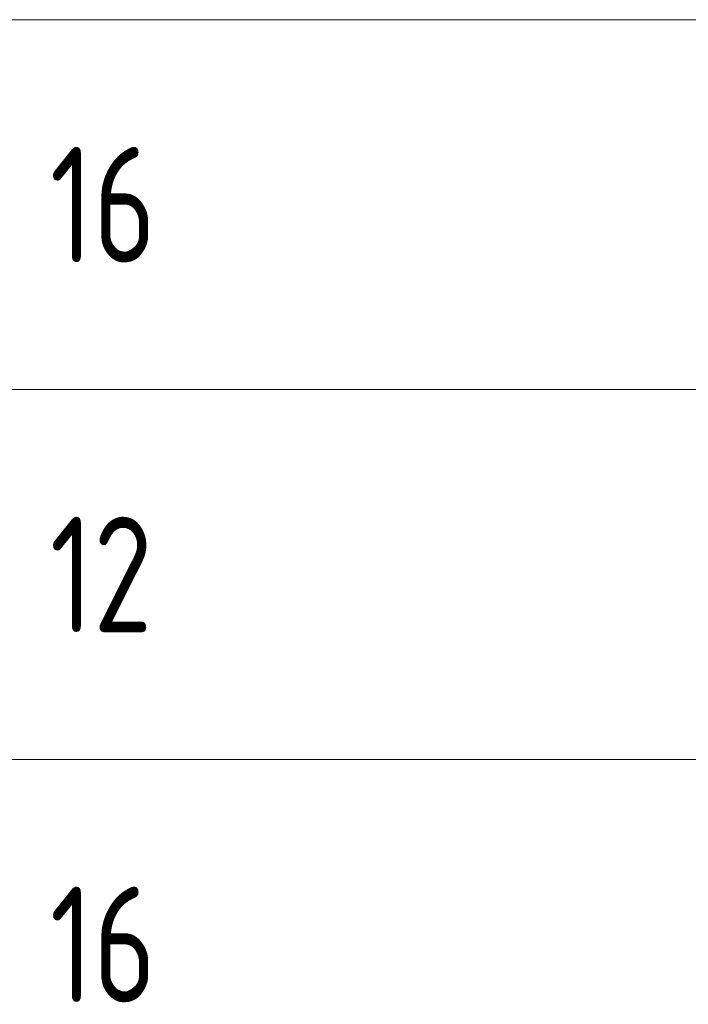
# Model space of a CAD drawing. Header units: metres. Extents: x -38 to 107, y -15 to 21.
# Tile 92 of 133: x 75.93 to 77.37, y 3.94 to 6.07. Entities that reach past the tile are written whole.
import ezdxf

# ---------------------------------------------------------------- set-up
doc = ezdxf.new("R2010")
doc.units = ezdxf.units.M
doc.styles.add('ISOCPEUR', font='txt')

msp = doc.modelspace()

# ---------------------------------------------------------------- linework, layer by layer
at = {"color": 7, "linetype": 'Continuous', "lineweight": 13, "transparency": 33554687}
for p, q in [((86.4198, 6.0717), (67.9198, 6.0717)), ((86.4198, 5.2717), (67.9198, 5.2717)), ((86.4198, 4.4717), (67.9198, 4.4717))]:
    msp.add_line(p, q, dxfattribs=at)

# ---------------------------------------------------------------- texts
at = {"color": 7, "linetype": 'Continuous', "lineweight": 35, "transparency": 33554687, "char_height": 0.25, "width": 0.393567, "attachment_point": 7, "style": 'ISOCPEUR'}
for s, insert in [('\\W0.75;16', (75.9925, 5.5467)), ('\\W0.75;12', (75.9925, 4.7467)), ('\\W0.75;16', (75.9925, 3.9467))]:
    msp.add_mtext(s, dxfattribs=dict(at, insert=insert))

doc.saveas('drawing.dxf')
